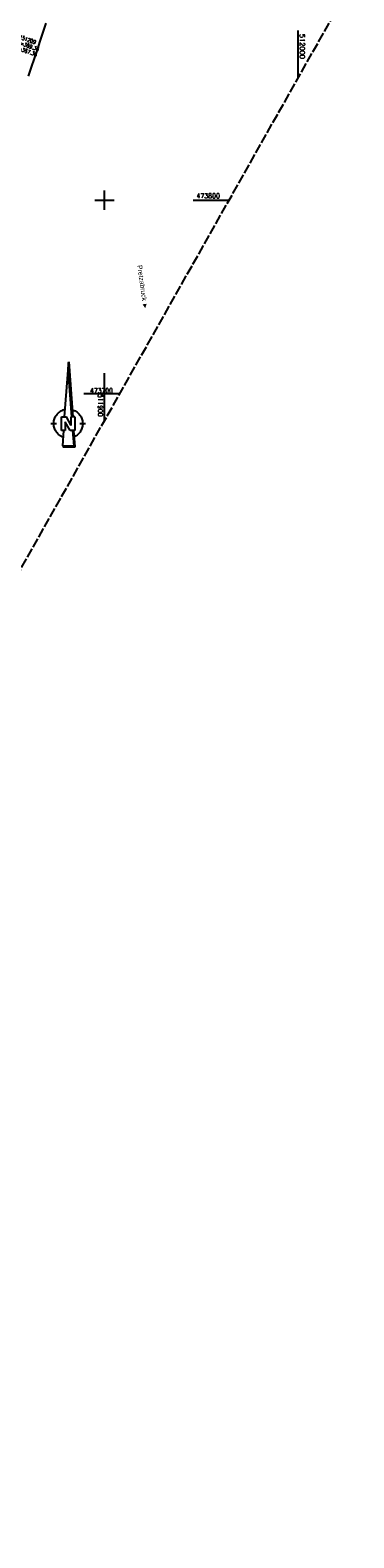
# Model space of a CAD drawing. Extents: x 510563 to 513920, y 467229 to 478797.
# Tile 41 of 67: x 511862 to 512029, y 473109 to 473888. Entities that reach past the tile are written whole.
import ezdxf

# ---------------------------------------------------------------- set-up
doc = ezdxf.new("R2010")
doc.units = 0
doc.header["$LTSCALE"] = 10
doc.header["$MEASUREMENT"] = 0
doc.linetypes.add('LT00', pattern=[0])
doc.linetypes.add('LT14', pattern=[0.6, 0.5, -0.1])
doc.layers.add('-BLATT_92-RAND', color=7, linetype='LT14', plot=False)
for name, color, linetype in [('-Schachtbeschriftung', 5, 'LT00'), ('1401', 7, 'Continuous'), ('ORTSRICHTUNG', 7, 'Continuous'), ('V92_AFBR_BAB', 250, 'LT00'), ('V92_RASTER', 250, 'LT00')]:
    doc.layers.add(name, color=color, linetype=linetype)
doc.styles.add('Beschrift', font='ARIAL.TTF')
doc.styles.add('schachtbeschriftung', font='romans.shx', dxfattribs={"width": 0.75, "height": 2})
doc.styles.get("Standard").update_dxf_attribs({"font": 'romans.shx'})

# ---------------------------------------------------------------- blocks, each defined once
blk = doc.blocks.new('SYMB1401')
at = {"layer": '1401'}
for p, q in [((-2.1, -28.35), (0, 0)), ((0, 0), (2.15, -28.35)), ((1.65, -28.35), (-0.25, -3.35)), ((1.7, -28.35), (-0.22, -3.01)), ((1.75, -28.35), (-0.2, -2.68)), ((1.8, -28.35), (-0.17, -2.34)), ((1.85, -28.35), (-0.15, -2.01)), ((1.9, -28.35), (-0.12, -1.68)), ((1.95, -28.35), (-0.1, -1.34)), ((2, -28.35), (-0.07, -1.01)), ((2.05, -28.35), (-0.05, -0.67)), ((2.1, -28.35), (-0.02, -0.34)), ((-3.75, -35.35), (-3.75, -28.35)), ((-3.75, -28.35), (-1.2, -28.35)), ((0.7, -35.35), (-1.75, -30.9)), ((-1.75, -30.9), (-1.75, -35.35)), ((1.25, -32.8), (-1.2, -28.35)), ((1.25, -32.8), (1.25, -28.35)), ((3.25, -28.35), (1.25, -28.35)), ((3.25, -28.35), (3.25, -35.35)), ((-9.25, -31.85), (-6.25, -31.85)), ((-1.75, -35.35), (-3.75, -35.35)), ((-2.65, -35.35), (-3.25, -43.35)), ((3.25, -35.35), (0.7, -35.35)), ((2.75, -43.35), (2.15, -35.35)), ((2.8, -43.4), (2.2, -35.35)), ((3.3, -43.85), (2.65, -35.35)), ((5.75, -31.85), (8.75, -31.85)), ((-3.25, -43.35), (2.75, -43.35)), ((-3.2, -43.4), (2.8, -43.4))]:
    blk.add_line(p, q, dxfattribs=at)
for points in [[(-7.74, -32.11), (-7.75, -31.56), (-7.7, -31.01), (-7.62, -30.47), (-7.51, -29.93), (-7.35, -29.4), (-7.15, -28.89), (-6.92, -28.39), (-6.65, -27.91), (-6.34, -27.45), (-6.01, -27.02), (-5.64, -26.61), (-5.24, -26.23), (-4.82, -25.88), (-4.37, -25.56), (-3.9, -25.28), (-3.41, -25.03), (-2.9, -24.81), (-2.38, -24.64), (-1.85, -24.5)], [(1.85, -24.65), (2.37, -24.82), (2.88, -25.03), (3.37, -25.28), (3.85, -25.57), (4.3, -25.88), (4.72, -26.23), (5.12, -26.61), (5.49, -27.02), (5.83, -27.45), (6.13, -27.91), (6.41, -28.39), (6.64, -28.89), (6.84, -29.4), (7, -29.93), (7.12, -30.47), (7.2, -31.01), (7.24, -31.56), (7.25, -32.11)], [(-2.9, -38.85), (-3.41, -38.64), (-3.9, -38.39), (-4.37, -38.1), (-4.81, -37.78), (-5.24, -37.43), (-5.64, -37.05), (-6, -36.64), (-6.34, -36.21), (-6.64, -35.75), (-6.91, -35.27), (-7.15, -34.78), (-7.35, -34.26), (-7.5, -33.74), (-7.62, -33.2), (-7.7, -32.66), (-7.74, -32.11)], [(-3.15, -43.45), (2.85, -43.45), (2.25, -35.35)], [(-3.1, -43.5), (2.9, -43.5), (2.3, -35.35)], [(-3.05, -43.55), (2.95, -43.55), (2.35, -35.35)], [(-3, -43.6), (3, -43.6), (2.4, -35.35)], [(-2.95, -43.65), (3.05, -43.65), (2.45, -35.35)], [(-2.9, -43.7), (3.1, -43.7), (2.5, -35.35)], [(-2.85, -43.75), (3.15, -43.75), (2.55, -35.35)], [(-2.8, -43.8), (3.2, -43.8), (2.6, -35.35)], [(-2.78, -43.82), (3.25, -43.82), (2.62, -35.35)], [(7.25, -32.11), (7.21, -32.66), (7.13, -33.21), (7.01, -33.74), (6.85, -34.27), (6.65, -34.78), (6.42, -35.28), (6.15, -35.76), (5.84, -36.22), (5.5, -36.66), (5.13, -37.07), (4.74, -37.45), (4.31, -37.8), (3.86, -38.12), (3.39, -38.4), (2.9, -38.65)], [(-3.25, -43.35), (-2.75, -43.85), (3.3, -43.85)]]:
    blk.add_lwpolyline(points, dxfattribs=at)

msp = doc.modelspace()

# ---------------------------------------------------------------- linework, layer by layer
at = {"layer": '-BLATT_92-RAND'}
msp.add_lwpolyline([(511779.03, 474055.25), (511324.06, 473249.87), (511573.95, 473108.71), (512028.91, 473914.09), (511779.03, 474055.25)], dxfattribs=at)
at = {"layer": 'V92_AFBR_BAB'}
msp.add_lwpolyline([(511869.73, 473891.54), (511868.19, 473886.78), (511866.7, 473882.24), (511865.2, 473877.71), (511863.68, 473873.18), (511862.15, 473868.65), (511860.61, 473864.13)], dxfattribs=at)
at = {"layer": 'V92_RASTER'}
for p, q in [((512000, 473887.61), (512000, 473862.91)), ((511895, 473800), (511905, 473800)), ((511900, 473795), (511900, 473805)), ((511945.96, 473800), (511964.46, 473800)), ((511900, 473685.89), (511900, 473710.59)), ((511907.97, 473700), (511889.47, 473700))]:
    msp.add_line(p, q, dxfattribs=at)

# ---------------------------------------------------------------- block references
at = {"layer": '1401'}
msp.add_blockref('SYMB1401', (511881.57, 473716.38), dxfattribs=at)

# ---------------------------------------------------------------- texts
at = {"layer": '-Schachtbeschriftung', "style": 'schachtbeschriftung', "width": 0.75}
for s, p in [('151209', (511855.71, 473883.49)), ('S=367.36', (511853.83, 473878.05)), ('D=369.36', (511854.77, 473880.77))]:
    msp.add_text(s, height=2, rotation=340.8928, dxfattribs=at).set_placement(p)
at = {"layer": 'ORTSRICHTUNG', "insert": (511918.53, 473754.84), "char_height": 2.5, "width": 24.4216, "attachment_point": 8, "rotation": 277.89583, "style": 'Beschrift'}
msp.add_mtext('Pretzabruck ►', dxfattribs=at)
at = {"layer": 'V92_RASTER'}
for s, rotation, width, p in [(' 512000', 270.00184, 1.002, (512001, 473887.61)), (' 473800', 0.00184, 0.944, (511945.96, 473801)), (' 473700', 0.00184, 0.915, (511891.05, 473700.32)), (' 511900', 270.00184, 0.9, (511896.72, 473701.31))]:
    msp.add_text(s, height=2.5, rotation=rotation, dxfattribs=dict(at, width=width)).set_placement(p)

doc.saveas('drawing.dxf')
